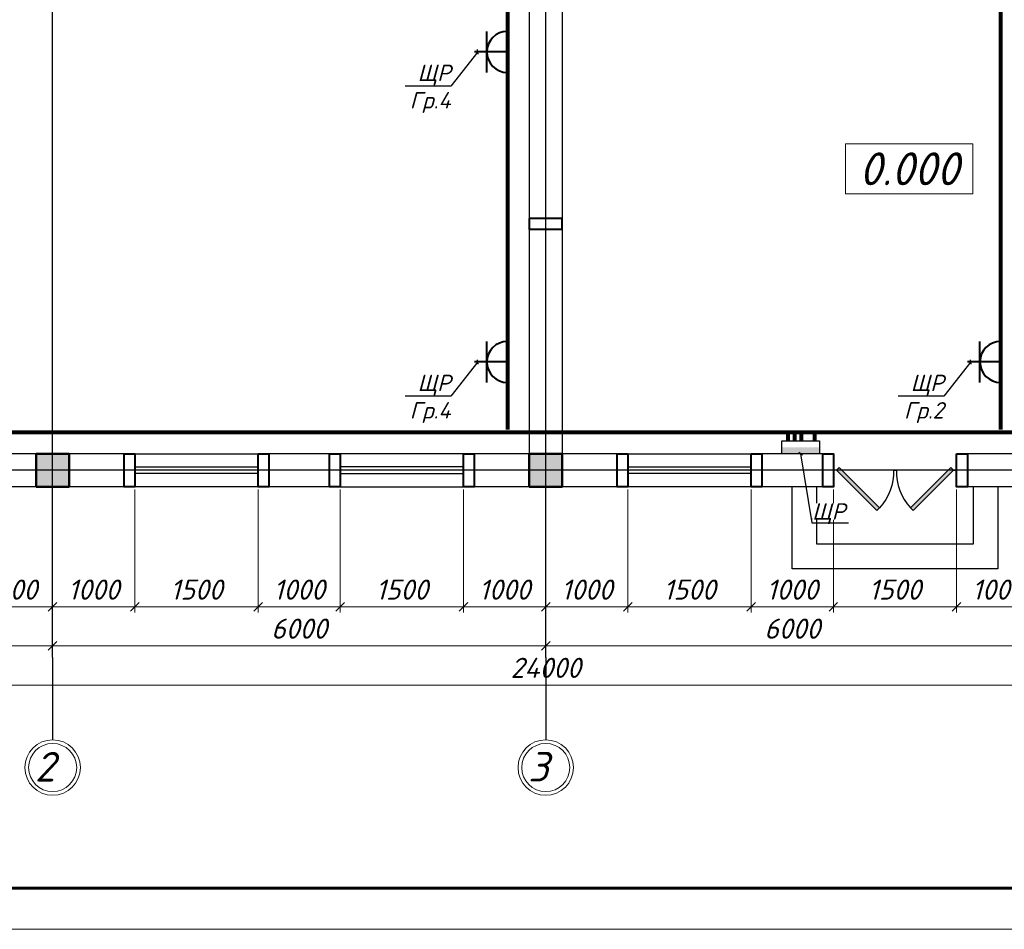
# Model space of a CAD drawing. Header units: millimetres. Extents: x 46223 to 365386, y 255195 to 690246.
# Tile 3 of 12: x 80663 to 92644, y 255195 to 266267. Entities that reach past the tile are written whole.
import ezdxf
from ezdxf import colors
from ezdxf.entities.mleader import LeaderData, LeaderLine
from ezdxf.enums import TextEntityAlignment as Align
from ezdxf.math import Vec2, Vec3

# ---------------------------------------------------------------- set-up
doc = ezdxf.new("R2010")
doc.units = ezdxf.units.MM
doc.linetypes.add('ACAD_ISO04W100', pattern=[30, 24, -3, 0, -3])
for name, color, linetype, lineweight in [('015', 7, 'Continuous', 15), ('Стена', 7, 'Continuous', 30), ('Фундамент', 133, 'Continuous', 50), ('ЭТОООЖКИ ТОТОШКИ', 7, 'Continuous', 70)]:
    doc.layers.add(name, color=color, linetype=linetype, lineweight=lineweight)
for name, color, linetype in [('kolonn', 7, 'Continuous'), ('os', 3, 'Continuous'), ('poz.oborud.', 29, 'Continuous')]:
    doc.layers.add(name, color=color, linetype=linetype)
doc.layers.add('ЭТО ОСвещение', color=255, linetype='Continuous', lineweight=30, plot=False)
doc.styles.add('GOST', font='isocpeur.ttf', dxfattribs={"oblique": 15})
doc.styles.add('GOST 2.304', font='CS_Gost2304.shx', dxfattribs={"oblique": 15})
doc.styles.add('ISOCPEUR', font='isocpeui.ttf')
doc.styles.get("Standard").update_dxf_attribs({"font": 'isocpeui.ttf'})
doc.styles.add('ЭТООЖКИ ТОТОШКИ', font='isocpeur.ttf')
doc.dimstyles.new('SHOH 100', dxfattribs={"dimscale": 0.7, "dimtxt": 350, "dimasz": 150, "dimexe": 100, "dimexo": 50, "dimgap": 125, "dimtad": 1, "dimdec": 0, "dimtxsty": 'GOST', "dimblk": 'OBLIQUE', "dimcen": 200, "dimdle": 150, "dimadec": 0, "dimazin": 0, "dimtfac": 1, "dimtdec": 0, "dimtmove": 0, "dimatfit": 3, "dimfxl": 100, "dimlwd": 9, "dimlwe": 9, "dimarcsym": 0})

# ---------------------------------------------------------------- blocks, each defined once
blk = doc.blocks.new('*U83')
at = {"color": 0, "linetype": 'Continuous', "lineweight": -2}
blk.add_lwpolyline([(-594, 0), (0, 0), (0, 420), (-594, 420), (-594, 0)], dxfattribs=at)
at = {"color": 13, "linetype": 'Continuous', "lineweight": 60}
blk.add_lwpolyline([(-574, 5), (-5, 5), (-5, 415), (-574, 415), (-574, 5)], dxfattribs=at)
at = {"color": 0, "linetype": 'Continuous', "lineweight": -2, "style": 'GOST 2.304', "oblique": 15}
for tag, p in [('ДАТА_С7', (-584.8, 275.6)), ('ДАТА_С8', (-579.8, 275.6)), ('ДАТА_С9', (-574.8, 275.6)), ('ФАМИЛИЯ_С7', (-584.8, 240.6)), ('ФАМИЛИЯ_С8', (-579.8, 240.6)), ('ФАМИЛИЯ_С9', (-574.8, 240.6)), ('ДОЛЖНОСТЬ_С7', (-584.8, 220.6)), ('ДОЛЖНОСТЬ_С8', (-579.8, 220.6)), ('ДОЛЖНОСТЬ_С9', (-574.8, 220.6)), ('ДАТА_С4', (-584.8, 210.6)), ('ДАТА_С5', (-579.8, 210.6)), ('ДАТА_С6', (-574.8, 210.6)), ('ФАМИЛИЯ_С4', (-584.8, 175.6)), ('ФАМИЛИЯ_С5', (-579.8, 175.6)), ('ФАМИЛИЯ_С6', (-574.8, 175.6)), ('ДОЛЖНОСТЬ_С4', (-584.8, 155.6)), ('ДОЛЖНОСТЬ_С5', (-579.8, 155.6)), ('ДОЛЖНОСТЬ_С6', (-574.8, 155.6)), ('ДАТА_С1', (-584.8, 145.6)), ('ДАТА_С2', (-579.8, 145.6)), ('ДАТА_С3', (-574.8, 145.6)), ('ФАМИЛИЯ_С1', (-584.8, 110.6)), ('ФАМИЛИЯ_С2', (-579.8, 110.6)), ('ФАМИЛИЯ_С3', (-574.8, 110.6)), ('ДОЛЖНОСТЬ_С1', (-584.8, 90.6)), ('ДОЛЖНОСТЬ_С2', (-579.8, 90.6)), ('ДОЛЖНОСТЬ_С3', (-574.8, 90.6))]:
    blk.add_attdef(tag, p, '', height=2.5, rotation=90, dxfattribs=at)
for tag, p in [('ИЗМЕНЕНИЕ4', (-185, 55.95)), ('УЧАСТОК4', (-175, 55.95)), ('ЛИСТ4', (-165, 55.95)), ('ДОК4', (-155, 55.95)), ('ИЗМЕНЕНИЕ3', (-185, 50.95)), ('УЧАСТОК3', (-175, 50.95)), ('ЛИСТ3', (-165, 50.95)), ('ДОК3', (-155, 50.95)), ('ИЗМЕНЕНИЕ2', (-185, 45.95)), ('УЧАСТОК2', (-175, 45.95)), ('ЛИСТ2', (-165, 45.95)), ('ДОК2', (-155, 45.95)), ('НАИМЕНОВАНИЕ1', (-66.57, 45.54)), ('ИЗМЕНЕНИЕ1', (-185, 40.95)), ('УЧАСТОК1', (-175, 40.95)), ('ЛИСТ1', (-165, 40.95)), ('ДОК1', (-155, 40.95)), ('НАИМЕНОВАНИЕ2', (-66.57, 41.18)), ('НАИМЕНОВАНИЕ3', (-66.57, 36.94)), ('СООРУЖЕНИЕ1', (-89.86, 30.35)), ('СООРУЖЕНИЕ2', (-89.86, 25.99)), ('СООРУЖЕНИЕ3', (-89.86, 21.75)), ('НАИМЕНОВАНИЕ_ЛИСТА1', (-90.36, 15.32)), ('НАИМЕНОВАНИЕ_ЛИСТА2', (-90.36, 10.97)), ('НАИМЕНОВАНИЕ_ЛИСТА3', (-90.36, 6.72))]:
    blk.add_attdef(tag, text='', height=2.5, dxfattribs=at).set_placement(p, align=Align.CENTER)
at = {"color": 0, "linetype": 'Continuous', "lineweight": -2, "style": 'GOST 2.304', "oblique": 15, "flags": 8}
for tag, p in [('ДАТА10', (-130.07, 55.83)), ('ДАТА9', (-130.07, 50.83)), ('ДАТА8', (-130.07, 45.83)), ('ДАТА7', (-130.07, 40.83)), ('ДАТА6', (-130.07, 30.83)), ('ДАТА5', (-130.07, 25.83)), ('ДАТА4', (-130.07, 20.83)), ('ДАТА3', (-130.07, 15.83)), ('ДАТА2', (-130.07, 10.83)), ('ДАТА1', (-130.07, 5.83))]:
    blk.add_attdef(tag, text='', height=2.5, dxfattribs=at).set_placement(p, align=Align.CENTER)
at = {"color": 0, "linetype": 'Continuous', "lineweight": -2, "style": 'GOST 2.304', "oblique": 15}
blk.add_attdef('!ШИФР', text='', height=5, dxfattribs=at).set_placement((-60.29, 52.75), align=Align.RIGHT)
for tag, p, height in [('!РАЗДЕЛ', (-60.07, 52.75), 5), ('ДОЛЖНОСТЬ6', (-188.95, 30.95), 2.5), ('ФАМИЛИЯ6', (-168.95, 30.95), 2.5), ('ДОЛЖНОСТЬ5', (-188.95, 25.95), 2.5), ('ФАМИЛИЯ5', (-168.95, 25.95), 2.5), ('ДОЛЖНОСТЬ4', (-188.95, 20.95), 2.5), ('ФАМИЛИЯ4', (-168.95, 20.95), 2.5), ('ДОЛЖНОСТЬ3', (-188.95, 15.95), 2.5), ('ФАМИЛИЯ3', (-168.95, 15.95), 2.5), ('ДОЛЖНОСТЬ2', (-188.95, 10.95), 2.5), ('ФАМИЛИЯ2', (-168.95, 10.95), 2.5), ('ДОЛЖНОСТЬ1', (-188.95, 5.95), 2.5), ('ФАМИЛИЯ1', (-168.95, 5.95), 2.5)]:
    blk.add_attdef(tag, p, '', height=height, dxfattribs=at)
for tag, p in [('!СТАДИЯ', (-47.46, 25)), ('!НОМЕР', (-32.5, 25)), ('КОЛИЧЕСТВО_ЛИСТОВ', (-15, 25)), ('КОЛИЧЕСТВО_ЛИСТОВ', (-19.29, 13.01))]:
    blk.add_attdef(tag, text='', height=2.5, dxfattribs=at).set_placement(p, align=Align.MIDDLE_CENTER)
at = {"color": 0, "linetype": 'Continuous', "lineweight": -2, "style": 'GOST 2.304', "oblique": 15, "flags": 8}
blk.add_attdef('!ФОРМАТ', (-19.5, 1.25), '', height=2.5, dxfattribs=at)
blk = doc.blocks.new('ghsdd')
at = {"ltscale": 50}
h = blk.add_hatch(color=256, dxfattribs=at)
h.paths.add_polyline_path([(0, 200), (-200, 200), (-200, 0), (0, 0)])
h.paths.add_polyline_path([(200, 0), (200, 200), (0, 200), (0, 0)])
h.paths.add_polyline_path([(0, 0), (-200, 0), (-200, -200), (0, -200)])
h.paths.add_polyline_path([(0, 0), (0, -200), (200, -200), (200, 0)])
at = {"lineweight": 0}
for p, q in [((0, -374), (0, 374)), ((-374, 0), (374, 0))]:
    blk.add_line(p, q, dxfattribs=at)
at = {"lineweight": 50, "ltscale": 50}
blk.add_lwpolyline([(200, 200), (200, -200), (-200, -200), (-200, 200), (200, 200)], dxfattribs=at)
blk = doc.blocks.new('jfgjhsdf')
blk.add_hatch(color=1).paths.add_polyline_path([(-593, 731), (-637, 687), (0, 50), (44, 94)])
at = {"color": 1}
for p, q in [((0, 1000), (0, 950)), ((0, 50), (0, 0))]:
    blk.add_line(p, q, dxfattribs=at)
blk.add_lwpolyline([(0, 50), (-637, 687), (-593, 731), (44, 94), (0, 50)], dxfattribs=at)
blk.add_arc((-33, 130), 821, 87.662, 132.9147, dxfattribs=at)
blk = doc.blocks.new('_Oblique')
at = {"color": 0, "linetype": 'ByBlock', "lineweight": -2}
blk.add_line((-0.5, -0.5), (0.5, 0.5), dxfattribs=at)
blk = doc.blocks.new('*D151')
at = {"color": 0, "lineweight": 9, "transparency": 16777216}
for p, q in [((75064, 258743), (75064, 258575)), ((81064, 258743), (81064, 258575)), ((74959, 258645), (81169, 258645))]:
    blk.add_line(p, q, dxfattribs=at)
at = {"layer": 'Defpoints', "color": 0, "transparency": 16777216}
for p in [(75064, 258778), (81064, 258778), (81064, 258645)]:
    blk.add_point(p, dxfattribs=at)
at = {"color": 0, "lineweight": 9, "transparency": 16777216, "xscale": 105, "yscale": 105, "zscale": 105, "rotation": 180}
blk.add_blockref('_Oblique', (75064, 258645), dxfattribs=at)
at = {"color": 0, "lineweight": 9, "transparency": 16777216, "xscale": 105, "yscale": 105, "zscale": 105}
blk.add_blockref('_Oblique', (81064, 258645), dxfattribs=at)
at = {"color": 0, "transparency": 16777216, "insert": (78064, 258855), "char_height": 245, "attachment_point": 5, "style": 'ISOCPEUR'}
blk.add_mtext('6000', dxfattribs=at)
blk = doc.blocks.new('*D152')
at = {"color": 0, "lineweight": 9, "transparency": 16777216}
for p, q in [((87064, 259056), (87064, 258575)), ((81064, 258743), (81064, 258575)), ((80959, 258645), (87169, 258645))]:
    blk.add_line(p, q, dxfattribs=at)
at = {"layer": 'Defpoints', "color": 0, "transparency": 16777216}
for p in [(87064, 259091), (81064, 258778), (87064, 258645)]:
    blk.add_point(p, dxfattribs=at)
at = {"color": 0, "lineweight": 9, "transparency": 16777216, "xscale": 105, "yscale": 105, "zscale": 105, "rotation": 180}
blk.add_blockref('_Oblique', (81064, 258645), dxfattribs=at)
at = {"color": 0, "lineweight": 9, "transparency": 16777216, "xscale": 105, "yscale": 105, "zscale": 105}
blk.add_blockref('_Oblique', (87064, 258645), dxfattribs=at)
at = {"color": 0, "transparency": 16777216, "insert": (84064, 258855), "char_height": 245, "attachment_point": 5, "style": 'ISOCPEUR'}
blk.add_mtext('6000', dxfattribs=at)
blk = doc.blocks.new('*D153')
at = {"color": 0, "lineweight": 9, "transparency": 16777216}
for p, q in [((93064, 259335), (93064, 258575)), ((87064, 259056), (87064, 258575)), ((86959, 258645), (93169, 258645))]:
    blk.add_line(p, q, dxfattribs=at)
at = {"layer": 'Defpoints', "color": 0, "transparency": 16777216}
for p in [(93064, 259370), (87064, 259091), (93064, 258645)]:
    blk.add_point(p, dxfattribs=at)
at = {"color": 0, "lineweight": 9, "transparency": 16777216, "xscale": 105, "yscale": 105, "zscale": 105, "rotation": 180}
blk.add_blockref('_Oblique', (87064, 258645), dxfattribs=at)
at = {"color": 0, "lineweight": 9, "transparency": 16777216, "xscale": 105, "yscale": 105, "zscale": 105}
blk.add_blockref('_Oblique', (93064, 258645), dxfattribs=at)
at = {"color": 0, "transparency": 16777216, "insert": (90064, 258855), "char_height": 245, "attachment_point": 5, "style": 'ISOCPEUR'}
blk.add_mtext('6000', dxfattribs=at)
blk = doc.blocks.new('*D155')
at = {"color": 0, "lineweight": 9, "transparency": 16777216}
for p, q in [((75064, 258037), (75064, 258238)), ((99064, 258037), (99064, 258238)), ((99169, 258168), (74959, 258168))]:
    blk.add_line(p, q, dxfattribs=at)
at = {"layer": 'Defpoints', "color": 0, "transparency": 16777216}
for p in [(75064, 258168), (75064, 258002), (99064, 258002)]:
    blk.add_point(p, dxfattribs=at)
at = {"color": 0, "lineweight": 9, "transparency": 16777216, "xscale": 105, "yscale": 105, "zscale": 105, "rotation": 180}
blk.add_blockref('_Oblique', (75064, 258168), dxfattribs=at)
at = {"color": 0, "lineweight": 9, "transparency": 16777216, "xscale": 105, "yscale": 105, "zscale": 105}
blk.add_blockref('_Oblique', (99064, 258168), dxfattribs=at)
at = {"color": 0, "transparency": 16777216, "insert": (87064, 258378), "char_height": 245, "attachment_point": 5, "style": 'ISOCPEUR'}
blk.add_mtext('24000', dxfattribs=at)
blk = doc.blocks.new('*D160')
at = {"color": 0, "lineweight": 9, "transparency": 16777216}
for p, q in [((92064, 260548), (92064, 259050)), ((93064, 260548), (93064, 259050)), ((93169, 259120), (91959, 259120))]:
    blk.add_line(p, q, dxfattribs=at)
at = {"layer": 'Defpoints', "color": 0, "transparency": 16777216}
for p in [(92064, 260583), (93064, 260583), (92064, 259120)]:
    blk.add_point(p, dxfattribs=at)
at = {"color": 0, "lineweight": 9, "transparency": 16777216, "xscale": 105, "yscale": 105, "zscale": 105, "rotation": 180}
blk.add_blockref('_Oblique', (92064, 259120), dxfattribs=at)
at = {"color": 0, "lineweight": 9, "transparency": 16777216, "xscale": 105, "yscale": 105, "zscale": 105}
blk.add_blockref('_Oblique', (93064, 259120), dxfattribs=at)
at = {"color": 0, "transparency": 16777216, "insert": (92564, 259330), "char_height": 245, "attachment_point": 5, "style": 'ISOCPEUR'}
blk.add_mtext('1000', dxfattribs=at)
blk = doc.blocks.new('*D161')
at = {"color": 0, "lineweight": 9, "transparency": 16777216}
for p, q in [((90564, 260548), (90564, 259050)), ((92064, 260548), (92064, 259050)), ((92169, 259120), (90459, 259120))]:
    blk.add_line(p, q, dxfattribs=at)
at = {"layer": 'Defpoints', "color": 0, "transparency": 16777216}
for p in [(90564, 260583), (92064, 260583), (90564, 259120)]:
    blk.add_point(p, dxfattribs=at)
at = {"color": 0, "lineweight": 9, "transparency": 16777216, "xscale": 105, "yscale": 105, "zscale": 105, "rotation": 180}
blk.add_blockref('_Oblique', (90564, 259120), dxfattribs=at)
at = {"color": 0, "lineweight": 9, "transparency": 16777216, "xscale": 105, "yscale": 105, "zscale": 105}
blk.add_blockref('_Oblique', (92064, 259120), dxfattribs=at)
at = {"color": 0, "transparency": 16777216, "insert": (91314, 259330), "char_height": 245, "attachment_point": 5, "style": 'ISOCPEUR'}
blk.add_mtext('1500', dxfattribs=at)
blk = doc.blocks.new('*D162')
at = {"color": 0, "lineweight": 9, "transparency": 16777216}
for p, q in [((89564, 260548), (89564, 259050)), ((90564, 260548), (90564, 259050)), ((90669, 259120), (89459, 259120))]:
    blk.add_line(p, q, dxfattribs=at)
at = {"layer": 'Defpoints', "color": 0, "transparency": 16777216}
for p in [(89564, 260583), (90564, 260583), (89564, 259120)]:
    blk.add_point(p, dxfattribs=at)
at = {"color": 0, "lineweight": 9, "transparency": 16777216, "xscale": 105, "yscale": 105, "zscale": 105, "rotation": 180}
blk.add_blockref('_Oblique', (89564, 259120), dxfattribs=at)
at = {"color": 0, "lineweight": 9, "transparency": 16777216, "xscale": 105, "yscale": 105, "zscale": 105}
blk.add_blockref('_Oblique', (90564, 259120), dxfattribs=at)
at = {"color": 0, "transparency": 16777216, "insert": (90064, 259330), "char_height": 245, "attachment_point": 5, "style": 'ISOCPEUR'}
blk.add_mtext('1000', dxfattribs=at)
blk = doc.blocks.new('*D163')
at = {"color": 0, "lineweight": 9, "transparency": 16777216}
for p, q in [((88064, 260548), (88064, 259050)), ((89564, 260548), (89564, 259050)), ((89669, 259120), (87959, 259120))]:
    blk.add_line(p, q, dxfattribs=at)
at = {"layer": 'Defpoints', "color": 0, "transparency": 16777216}
for p in [(88064, 260583), (89564, 260583), (88064, 259120)]:
    blk.add_point(p, dxfattribs=at)
at = {"color": 0, "lineweight": 9, "transparency": 16777216, "xscale": 105, "yscale": 105, "zscale": 105, "rotation": 180}
blk.add_blockref('_Oblique', (88064, 259120), dxfattribs=at)
at = {"color": 0, "lineweight": 9, "transparency": 16777216, "xscale": 105, "yscale": 105, "zscale": 105}
blk.add_blockref('_Oblique', (89564, 259120), dxfattribs=at)
at = {"color": 0, "transparency": 16777216, "insert": (88814, 259330), "char_height": 245, "attachment_point": 5, "style": 'ISOCPEUR'}
blk.add_mtext('1500', dxfattribs=at)
blk = doc.blocks.new('*D164')
at = {"color": 0, "lineweight": 9, "transparency": 16777216}
for p, q in [((87064, 260548), (87064, 259050)), ((88064, 260548), (88064, 259050)), ((88169, 259120), (86959, 259120))]:
    blk.add_line(p, q, dxfattribs=at)
at = {"layer": 'Defpoints', "color": 0, "transparency": 16777216}
for p in [(87064, 260583), (88064, 260583), (87064, 259120)]:
    blk.add_point(p, dxfattribs=at)
at = {"color": 0, "lineweight": 9, "transparency": 16777216, "xscale": 105, "yscale": 105, "zscale": 105, "rotation": 180}
blk.add_blockref('_Oblique', (87064, 259120), dxfattribs=at)
at = {"color": 0, "lineweight": 9, "transparency": 16777216, "xscale": 105, "yscale": 105, "zscale": 105}
blk.add_blockref('_Oblique', (88064, 259120), dxfattribs=at)
at = {"color": 0, "transparency": 16777216, "insert": (87564, 259330), "char_height": 245, "attachment_point": 5, "style": 'ISOCPEUR'}
blk.add_mtext('1000', dxfattribs=at)
blk = doc.blocks.new('*D165')
at = {"color": 0, "lineweight": 9, "transparency": 16777216}
for p, q in [((86064, 260548), (86064, 259050)), ((87064, 260548), (87064, 259050)), ((87169, 259120), (85959, 259120))]:
    blk.add_line(p, q, dxfattribs=at)
at = {"layer": 'Defpoints', "color": 0, "transparency": 16777216}
for p in [(86064, 260583), (87064, 260583), (86064, 259120)]:
    blk.add_point(p, dxfattribs=at)
at = {"color": 0, "lineweight": 9, "transparency": 16777216, "xscale": 105, "yscale": 105, "zscale": 105, "rotation": 180}
blk.add_blockref('_Oblique', (86064, 259120), dxfattribs=at)
at = {"color": 0, "lineweight": 9, "transparency": 16777216, "xscale": 105, "yscale": 105, "zscale": 105}
blk.add_blockref('_Oblique', (87064, 259120), dxfattribs=at)
at = {"color": 0, "transparency": 16777216, "insert": (86564, 259330), "char_height": 245, "attachment_point": 5, "style": 'ISOCPEUR'}
blk.add_mtext('1000', dxfattribs=at)
blk = doc.blocks.new('*D166')
at = {"color": 0, "lineweight": 9, "transparency": 16777216}
for p, q in [((84564, 260548), (84564, 259050)), ((86064, 260548), (86064, 259050)), ((86169, 259120), (84459, 259120))]:
    blk.add_line(p, q, dxfattribs=at)
at = {"layer": 'Defpoints', "color": 0, "transparency": 16777216}
for p in [(84564, 260583), (86064, 260583), (84564, 259120)]:
    blk.add_point(p, dxfattribs=at)
at = {"color": 0, "lineweight": 9, "transparency": 16777216, "xscale": 105, "yscale": 105, "zscale": 105, "rotation": 180}
blk.add_blockref('_Oblique', (84564, 259120), dxfattribs=at)
at = {"color": 0, "lineweight": 9, "transparency": 16777216, "xscale": 105, "yscale": 105, "zscale": 105}
blk.add_blockref('_Oblique', (86064, 259120), dxfattribs=at)
at = {"color": 0, "transparency": 16777216, "insert": (85314, 259330), "char_height": 245, "attachment_point": 5, "style": 'ISOCPEUR'}
blk.add_mtext('1500', dxfattribs=at)
blk = doc.blocks.new('*D167')
at = {"color": 0, "lineweight": 9, "transparency": 16777216}
for p, q in [((83564, 260548), (83564, 259050)), ((84564, 260548), (84564, 259050)), ((84669, 259120), (83459, 259120))]:
    blk.add_line(p, q, dxfattribs=at)
at = {"layer": 'Defpoints', "color": 0, "transparency": 16777216}
for p in [(83564, 260583), (84564, 260583), (83564, 259120)]:
    blk.add_point(p, dxfattribs=at)
at = {"color": 0, "lineweight": 9, "transparency": 16777216, "xscale": 105, "yscale": 105, "zscale": 105, "rotation": 180}
blk.add_blockref('_Oblique', (83564, 259120), dxfattribs=at)
at = {"color": 0, "lineweight": 9, "transparency": 16777216, "xscale": 105, "yscale": 105, "zscale": 105}
blk.add_blockref('_Oblique', (84564, 259120), dxfattribs=at)
at = {"color": 0, "transparency": 16777216, "insert": (84064, 259330), "char_height": 245, "attachment_point": 5, "style": 'ISOCPEUR'}
blk.add_mtext('1000', dxfattribs=at)
blk = doc.blocks.new('*D168')
at = {"color": 0, "lineweight": 9, "transparency": 16777216}
for p, q in [((82064, 260548), (82064, 259050)), ((83564, 260548), (83564, 259050)), ((83669, 259120), (81959, 259120))]:
    blk.add_line(p, q, dxfattribs=at)
at = {"layer": 'Defpoints', "color": 0, "transparency": 16777216}
for p in [(82064, 260583), (83564, 260583), (82064, 259120)]:
    blk.add_point(p, dxfattribs=at)
at = {"color": 0, "lineweight": 9, "transparency": 16777216, "xscale": 105, "yscale": 105, "zscale": 105, "rotation": 180}
blk.add_blockref('_Oblique', (82064, 259120), dxfattribs=at)
at = {"color": 0, "lineweight": 9, "transparency": 16777216, "xscale": 105, "yscale": 105, "zscale": 105}
blk.add_blockref('_Oblique', (83564, 259120), dxfattribs=at)
at = {"color": 0, "transparency": 16777216, "insert": (82814, 259330), "char_height": 245, "attachment_point": 5, "style": 'ISOCPEUR'}
blk.add_mtext('1500', dxfattribs=at)
blk = doc.blocks.new('*D169')
at = {"color": 0, "lineweight": 9, "transparency": 16777216}
for p, q in [((81064, 260548), (81064, 259050)), ((82064, 260548), (82064, 259050)), ((82169, 259120), (80959, 259120))]:
    blk.add_line(p, q, dxfattribs=at)
at = {"layer": 'Defpoints', "color": 0, "transparency": 16777216}
for p in [(81064, 260583), (82064, 260583), (81064, 259120)]:
    blk.add_point(p, dxfattribs=at)
at = {"color": 0, "lineweight": 9, "transparency": 16777216, "xscale": 105, "yscale": 105, "zscale": 105, "rotation": 180}
blk.add_blockref('_Oblique', (81064, 259120), dxfattribs=at)
at = {"color": 0, "lineweight": 9, "transparency": 16777216, "xscale": 105, "yscale": 105, "zscale": 105}
blk.add_blockref('_Oblique', (82064, 259120), dxfattribs=at)
at = {"color": 0, "transparency": 16777216, "insert": (81564, 259330), "char_height": 245, "attachment_point": 5, "style": 'ISOCPEUR'}
blk.add_mtext('1000', dxfattribs=at)
blk = doc.blocks.new('*D170')
at = {"color": 0, "lineweight": 9, "transparency": 16777216}
for p, q in [((80064, 260548), (80064, 259050)), ((81064, 260548), (81064, 259050)), ((81169, 259120), (79959, 259120))]:
    blk.add_line(p, q, dxfattribs=at)
at = {"layer": 'Defpoints', "color": 0, "transparency": 16777216}
for p in [(80064, 260583), (81064, 260583), (80064, 259120)]:
    blk.add_point(p, dxfattribs=at)
at = {"color": 0, "lineweight": 9, "transparency": 16777216, "xscale": 105, "yscale": 105, "zscale": 105, "rotation": 180}
blk.add_blockref('_Oblique', (80064, 259120), dxfattribs=at)
at = {"color": 0, "lineweight": 9, "transparency": 16777216, "xscale": 105, "yscale": 105, "zscale": 105}
blk.add_blockref('_Oblique', (81064, 259120), dxfattribs=at)
at = {"color": 0, "transparency": 16777216, "insert": (80564, 259330), "char_height": 245, "attachment_point": 5, "style": 'ISOCPEUR'}
blk.add_mtext('1000', dxfattribs=at)
blk = doc.blocks.new('розетка комп')
at = {"layer": '015', "color": 6, "lineweight": 40}
for p, q in [((5841923, 471204), (5841923, 471604)), ((5841673, 471454), (5842173, 471454)), ((5841673, 471204), (5842173, 471204))]:
    blk.add_line(p, q, dxfattribs=at)
blk.add_arc((5841923, 471204), 250, 0, 180, dxfattribs=at)

msp = doc.modelspace()

# ---------------------------------------------------------------- hatches: boundary and pattern name
h = msp.add_hatch(color=1)
h.dxf.hatch_style = 1
h.paths.add_polyline_path([(89936, 261061.2), (89936, 260982.9), (90394.3, 260982.9), (90394.3, 261061.2)])

# ---------------------------------------------------------------- linework, layer by layer
at = {"lineweight": 30}
for p, q in [((86864.4, 272582.6), (86864.4, 260982.6)), ((87264.4, 272582.6), (87264.4, 260982.6)), ((82064.4, 260982.6), (82064.4, 260582.6)), ((82064.4, 260982.6), (82064.4, 260582.6)), ((83564.4, 260982.6), (83564.4, 260582.6)), ((83564.4, 260982.6), (83564.4, 260582.6)), ((84564.4, 260982.6), (84564.4, 260582.6)), ((86064.4, 260982.6), (86064.4, 260582.6)), ((88064.4, 260982.6), (88064.4, 260582.6)), ((89564.4, 260982.6), (89564.4, 260582.6)), ((90564.4, 260982.6), (90564.4, 260582.6)), ((92064.4, 260982.6), (92064.4, 260582.6))]:
    msp.add_line(p, q, dxfattribs=at)
msp.add_line((89994.4, 261232.6), (89694.4, 261232.6))
at = {"color": 1}
for p, q in [((82064.4, 260982.6), (83564.4, 260982.6)), ((86064.4, 260982.6), (84564.4, 260982.6)), ((88064.4, 260982.6), (89564.4, 260982.6)), ((82064.4, 260822.6), (83564.4, 260822.6)), ((86064.4, 260822.6), (84564.4, 260822.6)), ((88064.4, 260822.6), (89564.4, 260822.6)), ((83564.4, 260742.6), (82064.4, 260742.6)), ((84564.4, 260742.6), (86064.4, 260742.6)), ((89564.4, 260742.6), (88064.4, 260742.6)), ((83564.4, 260582.6), (82064.4, 260582.6)), ((84564.4, 260582.6), (86064.4, 260582.6)), ((89564.4, 260582.6), (88064.4, 260582.6))]:
    msp.add_line(p, q, dxfattribs=at)
at = {"lineweight": 30}
for points in [[(82064.4, 260982.6), (80064.4, 260982.6)], [(84564.4, 260982.6), (83564.4, 260982.6)], [(88064.4, 260982.6), (86064.4, 260982.6)], [(90564.4, 260982.6), (89564.4, 260982.6)], [(94064.4, 260982.6), (92064.4, 260982.6)], [(82064.4, 260582.6), (80064.4, 260582.6)], [(84564.4, 260582.6), (83564.4, 260582.6)], [(88064.4, 260582.6), (86064.4, 260582.6)], [(90564.4, 260582.6), (89564.4, 260582.6)], [(94064.4, 260582.6), (92064.4, 260582.6)]]:
    msp.add_lwpolyline(points, dxfattribs=at)
at = {"color": 7}
msp.add_lwpolyline([(92564.4, 260582.6), (92564.4, 259582.6), (90064.4, 259582.6), (90064.4, 260582.6)], dxfattribs=at)
msp.add_lwpolyline([(92264.4, 260582.6), (92264.4, 259882.6), (90364.4, 259882.6), (90364.4, 260582.6)])
at = {"layer": 'os', "color": 3, "linetype": 'ACAD_ISO04W100', "ltscale": 0.5}
for p, q in [((81064.4, 258502.1), (81064.4, 274351)), ((87064.4, 258502.1), (87064.4, 274351)), ((100786.1, 260782.6), (73430.7, 260782.6))]:
    msp.add_line(p, q, dxfattribs=at)
at = {"layer": 'os', "color": 0}
for p, q in [((81064.4, 258502.1), (81064.4, 257502.1)), ((87064.4, 258502.1), (87064.4, 257502.1))]:
    msp.add_line(p, q, dxfattribs=at)
at = {"layer": 'os', "color": 0, "lineweight": 0}
for centre, radius in [((81064.4, 257164.6), 337.5), ((87064.4, 257164.6), 337.5), ((81064.4, 257164.6), 292.5), ((87064.4, 257164.6), 292.5)]:
    msp.add_circle(centre, radius, dxfattribs=at)
at = {"layer": 'poz.oborud.', "color": 1}
msp.add_lwpolyline([(90394.3, 260982.6), (89936, 260982.6), (89936, 261139.9), (90394.3, 261139.9)], close=True, dxfattribs=at)
at = {"layer": 'poz.oborud.', "color": 1, "lineweight": 30}
msp.add_lwpolyline([(90394.3, 260982.6), (89936, 260982.6), (89936, 261139.9), (90394.3, 261139.9)], close=True, dxfattribs=at)
at = {"layer": 'Стена', "lineweight": 40, "ltscale": 15}
for points in [[(86864.4, 263847.5), (86864.4, 263717.5), (87264.4, 263717.5), (87264.4, 263847.5)], [(81934.4, 260982.6), (82064.4, 260982.6), (82064.4, 260582.6), (81934.4, 260582.6)], [(83564.4, 260982.6), (83694.4, 260982.6), (83694.4, 260582.6), (83564.4, 260582.6)], [(84434.4, 260982.6), (84564.4, 260982.6), (84564.4, 260582.6), (84434.4, 260582.6)], [(86064.4, 260982.6), (86194.4, 260982.6), (86194.4, 260582.6), (86064.4, 260582.6)], [(87934.4, 260982.6), (88064.4, 260982.6), (88064.4, 260582.6), (87934.4, 260582.6)], [(89564.4, 260982.6), (89694.4, 260982.6), (89694.4, 260582.6), (89564.4, 260582.6)], [(90434.4, 260982.6), (90564.4, 260982.6), (90564.4, 260582.6), (90434.4, 260582.6)], [(92064.4, 260982.6), (92194.4, 260982.6), (92194.4, 260582.6), (92064.4, 260582.6)]]:
    msp.add_lwpolyline(points, close=True, dxfattribs=at)
at = {"layer": 'Фундамент', "color": 0, "lineweight": 20}
msp.add_lwpolyline([(90711.1, 264756.1), (92259.6, 264756.1), (92259.6, 264147.6), (90711.1, 264147.6), (90711.1, 264756.1)], dxfattribs=at)
at = {"layer": 'ЭТО ОСвещение', "color": 3, "lineweight": 80}
for p, q in [((92597.8, 272041.2), (92597.8, 261279.6)), ((86597.8, 271494.4), (86597.8, 261279.6)), ((75472.1, 261244.9), (98678, 261244.9))]:
    msp.add_line(p, q, dxfattribs=at)
for points in [[(90010.2, 261244.9), (90010.2, 261139.9)], [(90091.6, 261244.9), (90091.6, 261139.9)], [(90172.9, 261244.9), (90172.9, 261139.9)], [(90335.7, 261244.9), (90335.7, 261139.9)]]:
    msp.add_lwpolyline(points, dxfattribs=at)

# ---------------------------------------------------------------- block references
at = {"color": 0, "lineweight": 13, "xscale": 100, "yscale": 100, "zscale": 100}
msp.add_blockref('*U83', (128772.9, 255195.5), dxfattribs=at)
at = {"yscale": 0.769230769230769, "zscale": 0.769230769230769}
for p, xscale, rotation in [((90564.4, 260782.6), -0.769230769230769, 270), ((92064.4, 260782.6), 0.769230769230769, 90)]:
    msp.add_blockref('jfgjhsdf', p, dxfattribs=dict(at, xscale=xscale, rotation=rotation))
at = {"layer": '015', "color": 1, "rotation": 89.99999999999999}
for p in [(557801.9, -5576048.3), (557801.9, -5579822.1), (563801.9, -5579822.1)]:
    msp.add_blockref('розетка комп', p, dxfattribs=at)
at = {"layer": 'kolonn'}
for p in [(81064.4, 260782.6), (87064.4, 260782.6)]:
    msp.add_blockref('ghsdd', p, dxfattribs=at)

# ---------------------------------------------------------------- texts
at = {"ltscale": 50}
for s, p in [('2', (80848, 256994.4)), ('3', (86848, 256994.4))]:
    msp.add_text(s, height=360, dxfattribs=at).set_placement(p)
at = {"layer": 'Фундамент', "color": 0, "lineweight": 20}
msp.add_text('0.000', height=400, dxfattribs=at).set_placement((91485.3, 264451.9), align=Align.MIDDLE_CENTER)

# ---------------------------------------------------------------- dimensions: what is measured, and where the dimension line sits
at = {"color": 7}
for base, p1, p2, picture, middle in [((80064.4, 259120.4), (81064.4, 260582.6), (80064.4, 260582.6), '*D170', (80564.4, 259330.4)), ((81064.4, 259120.4), (82064.4, 260582.6), (81064.4, 260582.6), '*D169', (81564.4, 259330.4)), ((82064.4, 259120.4), (83564.4, 260582.6), (82064.4, 260582.6), '*D168', (82814.4, 259330.4)), ((83564.4, 259120.4), (84564.4, 260582.6), (83564.4, 260582.6), '*D167', (84064.4, 259330.4)), ((84564.4, 259120.4), (86064.4, 260582.6), (84564.4, 260582.6), '*D166', (85314.4, 259330.4)), ((86064.4, 259120.4), (87064.4, 260582.6), (86064.4, 260582.6), '*D165', (86564.4, 259330.4)), ((87064.4, 259120.4), (88064.4, 260582.6), (87064.4, 260582.6), '*D164', (87564.4, 259330.4)), ((88064.4, 259120.4), (89564.4, 260582.6), (88064.4, 260582.6), '*D163', (88814.4, 259330.4)), ((89564.4, 259120.4), (90564.4, 260582.6), (89564.4, 260582.6), '*D162', (90064.4, 259330.4)), ((90564.4, 259120.4), (92064.4, 260582.6), (90564.4, 260582.6), '*D161', (91314.4, 259330.4)), ((92064.4, 259120.4), (93064.4, 260582.6), (92064.4, 260582.6), '*D160', (92564.4, 259330.4)), ((93064.4, 258645.3), (87064.4, 259090.9), (93064.4, 259369.7), '*D153', (90064.4, 258855.3)), ((87064.4, 258645.3), (81064.4, 258778.1), (87064.4, 259090.9), '*D152', (84064.4, 258855.3)), ((81064.4, 258645.3), (75064.4, 258778.1), (81064.4, 258778.1), '*D151', (78064.4, 258855.3)), ((75064.4, 258168), (99064.4, 258002.1), (75064.4, 258002.1), '*D155', (87064.4, 258378))]:
    dim = msp.add_linear_dim(base=base, p1=p1, p2=p2, dimstyle='SHOH 100', override={"dimtxsty": 'ISOCPEUR'}, dxfattribs=at)
    dim.commit()
    dim.dimension.update_dxf_attribs({"geometry": picture, "text_midpoint": middle})

# ---------------------------------------------------------------- leaders
at = {"layer": 'ЭТОООЖКИ ТОТОШКИ'}
ml = msp.add_multileader_mtext('Standard', dxfattribs=at)
ml.set_content('{\\fISOCPEUR|b0|i1|c204|p34;ЩР\\PГр.4}', color=256, style='ЭТООЖКИ ТОТОШКИ')
ml.set_leader_properties(lineweight=25)
ml.set_arrow_properties(name='OBLIQUE')
ml.build(insert=Vec2(0, 0))
ml.multileader.update_dxf_attribs({"text_left_attachment_type": 6, "text_right_attachment_type": 6, "dogleg_length": 0.36, "arrow_head_size": 40})
ctx = ml.context
ctx.base_point, ctx.char_height, ctx.arrow_head_size, ctx.plane_origin = Vec3(85419.2, 265459.3), 200, 40, Vec3(86775.3, 262236.3)
ctx.left_attachment, ctx.right_attachment, ctx.text_align_type = 6, 6, 2
notes = []
notes.append((ctx, [(1, (1, 1, 0), (85910.1, 265459.3), (-1, 0), 0.36, [(0, [(86237.2, 265874.3)], 0, [])])]))
ctx.mtext.insert, ctx.mtext.alignment, ctx.mtext.flow_direction = Vec3(85907.7, 265719.3), 3, 5
ml = msp.add_multileader_mtext('Standard', dxfattribs=at)
ml.set_content('{\\fISOCPEUR|b0|i1|c204|p34;ЩР\\PГр.4}', color=256, style='ЭТООЖКИ ТОТОШКИ')
ml.set_leader_properties(lineweight=25)
ml.set_arrow_properties(name='OBLIQUE')
ml.build(insert=Vec2(0, 0))
ml.multileader.update_dxf_attribs({"text_left_attachment_type": 6, "text_right_attachment_type": 6, "dogleg_length": 0.36, "arrow_head_size": 40})
ctx = ml.context
ctx.base_point, ctx.char_height, ctx.arrow_head_size, ctx.plane_origin = Vec3(85419.2, 261685.6), 200, 40, Vec3(86775.3, 258462.6)
ctx.left_attachment, ctx.right_attachment, ctx.text_align_type = 6, 6, 2
notes.append((ctx, [(1, (1, 1, 0), (85910.1, 261685.6), (-1, 0), 0.36, [(0, [(86237.2, 262100.6)], 0, [])])]))
ctx.mtext.insert, ctx.mtext.alignment, ctx.mtext.flow_direction = Vec3(85907.7, 261945.6), 3, 5
ml = msp.add_multileader_mtext('Standard', dxfattribs=at)
ml.set_content('{\\fISOCPEUR|b0|i1|c204|p34;ЩР\\PГр.2}', color=256, style='ЭТООЖКИ ТОТОШКИ')
ml.set_leader_properties(lineweight=25)
ml.set_arrow_properties(name='OBLIQUE')
ml.build(insert=Vec2(0, 0))
ml.multileader.update_dxf_attribs({"text_left_attachment_type": 6, "text_right_attachment_type": 6, "dogleg_length": 0.36, "arrow_head_size": 40})
ctx = ml.context
ctx.base_point, ctx.char_height, ctx.arrow_head_size, ctx.plane_origin = Vec3(91411.5, 261685.6), 200, 40, Vec3(92775.3, 258462.6)
ctx.left_attachment, ctx.right_attachment, ctx.text_align_type = 6, 6, 2
notes.append((ctx, [(1, (1, 1, 0), (91910.1, 261685.6), (-1, 0), 0.36, [(0, [(92237.2, 262100.6)], 0, [])])]))
ctx.mtext.insert, ctx.mtext.alignment, ctx.mtext.flow_direction = Vec3(91907.7, 261945.6), 3, 5
for ctx, leaders in notes:
    for number, flags, end, landing, length, lines in leaders:
        leader = LeaderData()
        leader.index, (leader.has_last_leader_line, leader.has_dogleg_vector, leader.attachment_direction) = number, flags
        leader.last_leader_point, leader.dogleg_vector, leader.dogleg_length = Vec3(end), Vec3(landing), length
        for number, points, colour, breaks in lines:
            line = LeaderLine()
            line.index, line.vertices, line.color, line.breaks = number, Vec3.list(points), colors.encode_raw_color(colour), breaks
            leader.lines.append(line)
        ctx.leaders.append(leader)

# ---------------------------------------------------------------- next in the draw order: leaders
at = {"layer": 'ЭТОООЖКИ ТОТОШКИ', "color": 1}
ml = msp.add_multileader_mtext('Standard', dxfattribs=at)
ml.set_content('{\\fISOCPEUR|b0|i1|c204|p34;ЩР}', color=1, style='ЭТООЖКИ ТОТОШКИ')
ml.set_leader_properties(lineweight=25)
ml.set_arrow_properties(name='OBLIQUE')
ml.build(insert=Vec2(0, 0))
ml.multileader.update_dxf_attribs({"text_left_attachment_type": 6, "text_right_attachment_type": 6, "dogleg_length": 0.36, "arrow_head_size": 40})
ctx = ml.context
ctx.base_point, ctx.char_height, ctx.arrow_head_size, ctx.plane_origin = Vec3(90304, 260141.2), 200, 40, Vec3(92257.8, 258908.9)
ctx.left_attachment, ctx.right_attachment = 6, 6
notes = []
notes.append((ctx, [(0, (1, 1, 0), (90303.7, 260141.2), (1, 0), 0.36, [(0, [(90165.1, 260982.6)], 0, [])])]))
ctx.mtext.insert, ctx.mtext.flow_direction = Vec3(90306, 260381.2), 5
ctx.mtext.has_bg_fill, ctx.mtext.bg_color, ctx.mtext.bg_scale_factor, ctx.mtext.bg_transparency, ctx.mtext.use_window_bg_color = 1, -1073741824, 1, 0, 1
for ctx, leaders in notes:
    for number, flags, end, landing, length, lines in leaders:
        leader = LeaderData()
        leader.index, (leader.has_last_leader_line, leader.has_dogleg_vector, leader.attachment_direction) = number, flags
        leader.last_leader_point, leader.dogleg_vector, leader.dogleg_length = Vec3(end), Vec3(landing), length
        for number, points, colour, breaks in lines:
            line = LeaderLine()
            line.index, line.vertices, line.color, line.breaks = number, Vec3.list(points), colors.encode_raw_color(colour), breaks
            leader.lines.append(line)
        ctx.leaders.append(leader)

doc.saveas('drawing.dxf')
